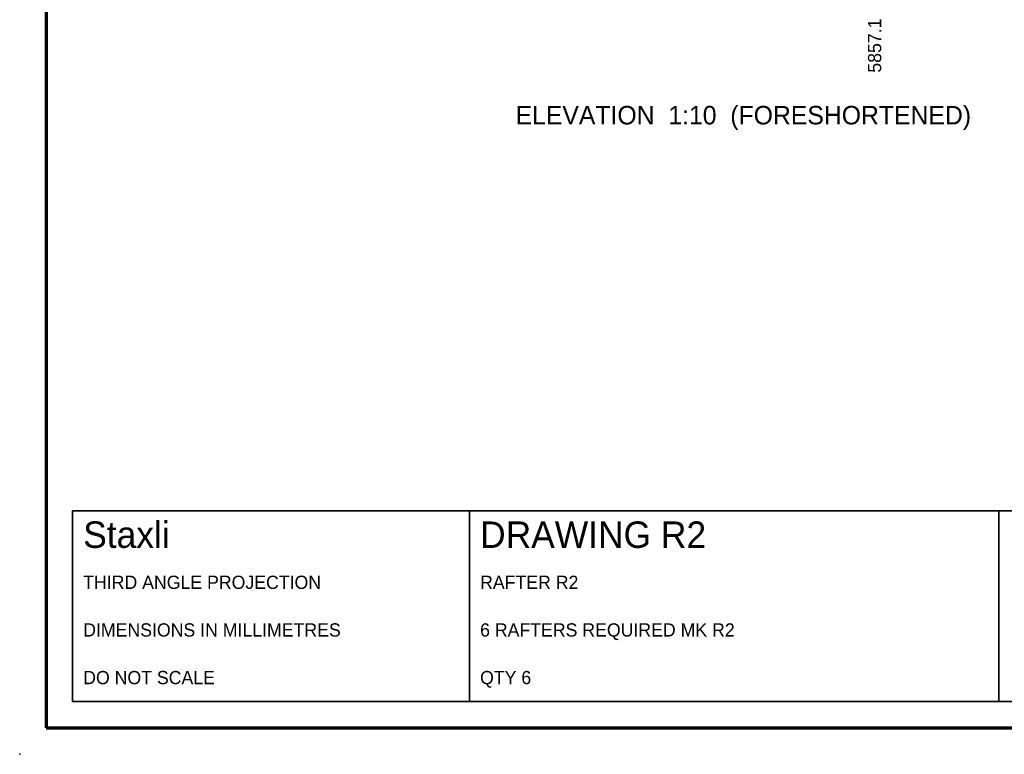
# Model space of a CAD drawing. Header units: millimetres. Extents: x 0 to 855, y 0 to 292.
# Tile 1 of 5: x 0 to 186, y 0 to 139. Entities that reach past the tile are written whole.
import ezdxf
from ezdxf.enums import TextEntityAlignment as Align

# ---------------------------------------------------------------- set-up
doc = ezdxf.new("R2010")
doc.units = ezdxf.units.MM
for name, color, linetype, lineweight in [('BORDER', 7, 'Continuous', 70), ('TEXT', 2, 'Continuous', 25), ('TITLE', 7, 'Continuous', 35)]:
    doc.layers.add(name, color=color, linetype=linetype, lineweight=lineweight)
doc.layers.add('DIM_NOTES', color=8, linetype='Continuous', plot=False)

msp = doc.modelspace()

# ---------------------------------------------------------------- linework, layer by layer
at = {"layer": 'BORDER'}
msp.add_lwpolyline([(5, 5), (415, 5), (415, 292), (5, 292)], close=True, dxfattribs=at)
at = {"layer": 'DIM_NOTES'}
msp.add_point((0, 0), dxfattribs=at)
msp.add_point((0, 0), dxfattribs=at)
msp.add_point((0, 0), dxfattribs=at)
msp.add_point((0, 0), dxfattribs=at)
msp.add_point((0, 0), dxfattribs=at)
msp.add_point((0, 0), dxfattribs=at)
msp.add_point((0, 0), dxfattribs=at)
msp.add_point((0, 0), dxfattribs=at)
msp.add_point((0, 0), dxfattribs=at)
msp.add_point((0, 0), dxfattribs=at)
msp.add_point((0, 0), dxfattribs=at)
msp.add_point((0, 0), dxfattribs=at)
msp.add_point((0, 0), dxfattribs=at)
msp.add_point((0, 0), dxfattribs=at)
msp.add_point((0, 0), dxfattribs=at)
msp.add_point((0, 0), dxfattribs=at)
msp.add_point((0, 0), dxfattribs=at)
msp.add_point((0, 0), dxfattribs=at)
msp.add_point((0, 0), dxfattribs=at)
msp.add_point((0, 0), dxfattribs=at)
msp.add_point((0, 0), dxfattribs=at)
msp.add_point((0, 0), dxfattribs=at)
msp.add_point((0, 0), dxfattribs=at)
msp.add_point((0, 0), dxfattribs=at)
msp.add_point((0, 0), dxfattribs=at)
msp.add_point((0, 0), dxfattribs=at)
msp.add_point((0, 0), dxfattribs=at)
msp.add_point((0, 0), dxfattribs=at)
msp.add_point((0, 0), dxfattribs=at)
msp.add_point((0, 0), dxfattribs=at)
msp.add_point((0, 0), dxfattribs=at)
at = {"layer": 'TITLE'}
msp.add_lwpolyline([(10, 10), (410, 10), (410, 46), (10, 46)], close=True, dxfattribs=at)
for points in [[(85, 10), (85, 46)], [(185, 10), (185, 46)]]:
    msp.add_lwpolyline(points, dxfattribs=at)

# ---------------------------------------------------------------- texts
at = {"layer": 'TEXT'}
msp.add_text('5857.1', height=2.5, rotation=90, dxfattribs=at).set_placement((162.804, 139.018), align=Align.RIGHT)
for s, height, p in [('ELEVATION  1:10  (FORESHORTENED)', 3.5, (93.7, 119.018)), ('Staxli', 5, (12, 39)), ('DRAWING R2', 5, (87, 39)), ('THIRD ANGLE PROJECTION', 2.5, (12, 31.25)), ('RAFTER R2', 2.5, (87, 31.25)), ('DIMENSIONS IN MILLIMETRES', 2.5, (12, 22.25)), ('6 RAFTERS REQUIRED MK R2', 2.5, (87, 22.25)), ('DO NOT SCALE', 2.5, (12, 13.25)), ('QTY 6', 2.5, (87, 13.25))]:
    msp.add_text(s, height=height, dxfattribs=at).set_placement(p)

doc.saveas('drawing.dxf')
